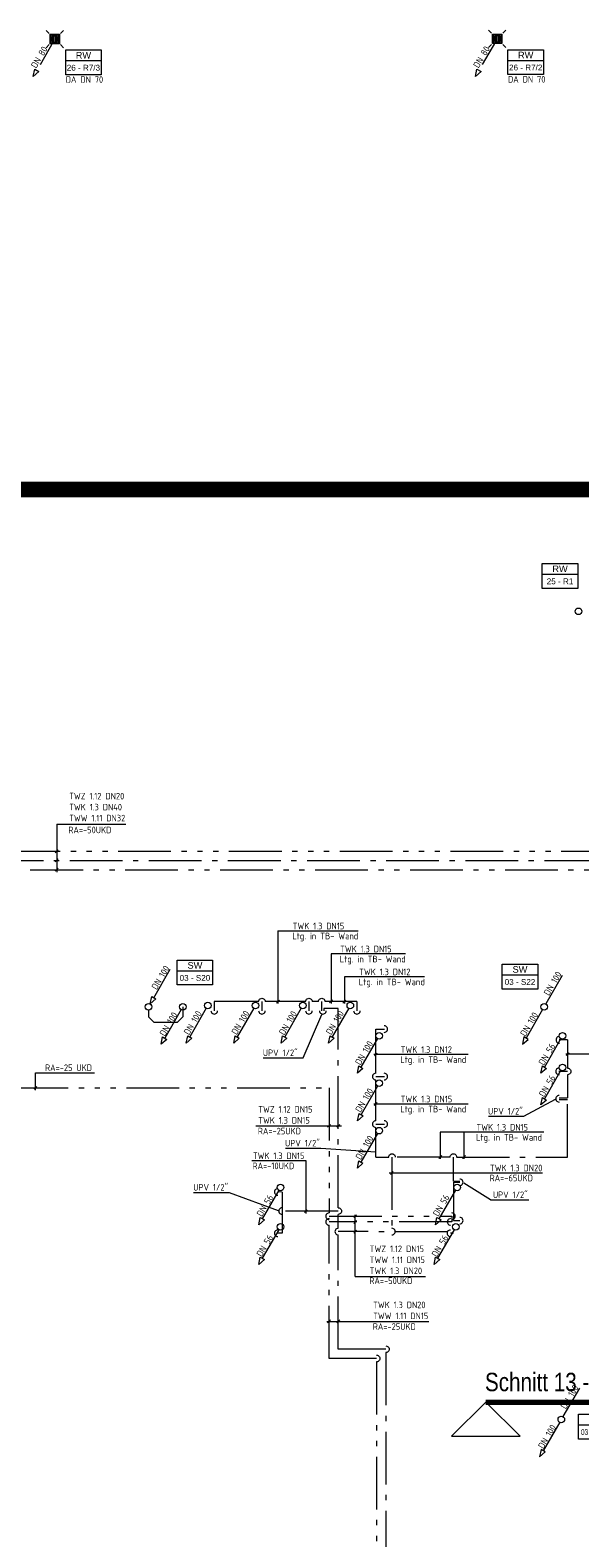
# Model space of a CAD drawing. Header units: metres. Extents: x -5 to 278, y -19 to 180.
# Tile 21 of 59: x 39 to 49, y 101 to 130. Entities that reach past the tile are written whole.
import ezdxf
from ezdxf.enums import TextEntityAlignment as Align

# ---------------------------------------------------------------- set-up
doc = ezdxf.new("R2010")
doc.units = ezdxf.units.M
doc.header["$LTSCALE"] = 0.1
for name, pattern in [('_PGMM_Ge_2Pkt', [16, 10, -2, 0, -2, 0, -2]), ('_PGMM_Ge_3Pkt', [18, 10, -2, 0, -2, 0, -2, 0, -2]), ('_PGMM_Ge_Ku', [6.5, 5, -1.5]), ('_PGMM_Ge_Pkt', [14, 10, -2, 0, -2])]:
    doc.linetypes.add(name, pattern=pattern)
doc.layers.get('0').update_dxf_attribs({"linetype": 'CONTINUOUS', "lineweight": 20})
for name, color, linetype, lineweight in [('A_TWW Bereiter_4', 34, 'CONTINUOUS', 20), ('S_Ablauf', 250, 'CONTINUOUS', 20), ('S_Kaltwasser', 90, '_PGMM_Ge_Pkt', 20), ('S_Regenwasser', 162, '_PGMM_Ge_Ku', 20), ('S_Regenwasser TXT', 162, 'CONTINUOUS', 20), ('S_Schmutzwasser', 34, 'CONTINUOUS', 20), ('S_Schmutzwasser TXT', 34, 'CONTINUOUS', 20), ('S_TXT Strang RW', 140, 'CONTINUOUS', 20), ('S_TXT Strang SW', 30, 'CONTINUOUS', 20), ('S_TXT_W+K+Z', 125, 'CONTINUOUS', 20), ('S_Warmwasser', 10, '_PGMM_Ge_2Pkt', 20), ('S_Zirkulation', 21, '_PGMM_Ge_3Pkt', 20)]:
    doc.layers.add(name, color=color, linetype=linetype, lineweight=lineweight)
doc.layers.add('S_Schnittlinien', color=6, linetype='CONTINUOUS', lineweight=20, plot=False)
doc.styles.add('ACS_ISOCT', font='ISOCT')
doc.styles.add('Arial', font='arial.ttf')
doc.styles.get("Standard").update_dxf_attribs({"font": 'isocp.shx', "height": 0.001})

# ---------------------------------------------------------------- blocks, each defined once
blk = doc.blocks.new('Ablauf')
at = {"color": 0, "linetype": 'ByBlock'}
for p, q in [((-0.105, 0.105), (-0.165, 0.165)), ((-0.09, 0.09), (0.09, 0.09)), ((-0.09, -0.09), (-0.09, 0.09)), ((0.075, 0.075), (-0.075, 0.075)), ((-0.075, 0.075), (-0.075, -0.075)), ((-0.045, 0.075), (-0.045, -0.075)), ((-0.015, -0.075), (-0.015, 0.075)), ((0.015, 0.075), (0.015, -0.075)), ((0.045, -0.075), (0.045, 0.075)), ((0.075, -0.075), (0.075, 0.075)), ((0.09, 0.09), (0.09, -0.09)), ((0.105, 0.105), (0.165, 0.165)), ((-0.105, -0.105), (-0.165, -0.165)), ((0.09, -0.09), (-0.09, -0.09)), ((-0.075, -0.075), (0.075, -0.075)), ((0.105, -0.105), (0.165, -0.165))]:
    blk.add_line(p, q, dxfattribs=at)
blk = doc.blocks.new('*U26')
at = {"color": 0, "linetype": 'ByBlock'}
blk.add_wipeout([(0, 0), (0.671, 0), (0.671, -0.473), (0, -0.473)], dxfattribs=at)
blk.add_lwpolyline([(0, 0), (0.671, 0), (0.671, -0.473), (0, -0.473)], close=True, dxfattribs=at)
blk.add_lwpolyline([(0, -0.203), (0.671, -0.203)], dxfattribs=at)
blk.add_lwpolyline([(0, -0.203), (0.671, -0.203)], dxfattribs=at)
at = {"color": 0, "linetype": 'ByBlock', "insert": (0.336, -0.102), "char_height": 0.125, "width": 0.20598, "attachment_point": 5, "style": 'ACS_ISOCT'}
blk.add_mtext('{\\fArial|b0|i0|c0|p34;SW}', dxfattribs=at)
at = {"color": 0, "linetype": 'ByBlock', "style": 'Arial'}
blk.add_attdef('STRANG_NR.', text='', height=0.11, dxfattribs=at).set_placement((0.336, -0.338), align=Align.MIDDLE_CENTER)
blk = doc.blocks.new('*U27')
at = {"color": 0, "linetype": 'ByBlock'}
blk.add_wipeout([(0, 0), (0.671, 0), (0.671, -0.473), (0, -0.473)], dxfattribs=at)
blk.add_lwpolyline([(0, 0), (0.671, 0), (0.671, -0.473), (0, -0.473)], close=True, dxfattribs=at)
blk.add_lwpolyline([(0, -0.203), (0.671, -0.203)], dxfattribs=at)
blk.add_lwpolyline([(0, -0.203), (0.671, -0.203)], dxfattribs=at)
at = {"color": 0, "linetype": 'ByBlock', "insert": (0.336, -0.102), "char_height": 0.125, "width": 0.20598, "attachment_point": 5, "style": 'ACS_ISOCT'}
blk.add_mtext('{\\fArial|b0|i0|c0|p34;RW}', dxfattribs=at)
at = {"color": 0, "linetype": 'ByBlock', "style": 'Arial'}
blk.add_attdef('STRANG_NR.', text='', height=0.11, dxfattribs=at).set_placement((0.336, -0.338), align=Align.MIDDLE_CENTER)

msp = doc.modelspace()

# ---------------------------------------------------------------- linework, layer by layer
at = {"layer": 'A_TWW Bereiter_4', "const_width": 0.3}
msp.add_lwpolyline([(94.14, 121.061), (-4.238, 121.061), (-4.238, 62.226), (94.14, 62.226)], close=True, dxfattribs=at)
at = {"layer": 'S_Kaltwasser'}
for p, q in [((34.931, 114.025), (52.725, 114.022)), ((42.17, 111.349), (42.17, 111.175)), ((43.01, 111.349), (42.17, 111.349)), ((43.073, 111.349), (43.073, 111.175)), ((43.904, 111.349), (43.135, 111.349)), ((43.966, 111.349), (43.966, 111.175)), ((44.146, 111.349), (44.028, 111.349)), ((44.209, 111.175), (44.209, 111.349)), ((44.875, 111.349), (44.271, 111.349)), ((44.875, 111.349), (44.875, 111.175)), ((44.521, 111.215), (44.251, 111.215)), ((44.251, 111.215), (44.251, 111.175)), ((44.521, 107.437), (44.521, 111.215)), ((45.231, 110.826), (45.395, 110.826)), ((45.231, 109.989), (45.231, 110.826)), ((48.87, 110.623), (48.712, 110.623)), ((48.87, 110.623), (48.87, 110.086)), ((45.231, 109.926), (45.395, 109.926)), ((45.231, 109.089), (45.231, 109.865)), ((48.87, 110.024), (48.706, 110.024)), ((48.87, 109.961), (48.87, 109.526)), ((48.711, 109.526), (48.87, 109.526)), ((48.709, 109.489), (48.87, 109.489)), ((48.87, 108.401), (48.87, 109.489)), ((45.231, 109.026), (45.395, 109.026)), ((45.231, 108.401), (45.231, 108.965)), ((45.231, 108.401), (45.478, 108.401)), ((45.54, 108.401), (45.54, 107.049)), ((46.641, 108.401), (45.603, 108.401)), ((46.704, 107.945), (46.704, 108.401)), ((46.766, 108.401), (48.87, 108.401)), ((46.704, 107.944), (46.825, 107.944)), ((46.704, 107.921), (46.825, 107.921)), ((46.704, 107.921), (46.704, 107.194)), ((43.457, 107.737), (43.375, 107.739)), ((43.457, 107.737), (43.457, 106.956)), ((44.521, 107.375), (43.425, 107.375)), ((44.521, 107.049), (44.521, 107.312)), ((43.457, 106.956), (43.375, 106.956)), ((46.591, 106.983), (44.521, 106.986)), ((46.704, 106.954), (46.65, 106.954)), ((46.704, 107.194), (46.825, 107.194)), ((44.521, 104.755), (44.521, 106.924)), ((45.424, 104.755), (44.521, 104.755)), ((45.423, 104.692), (45.424, 97.306))]:
    msp.add_line(p, q, dxfattribs=at)
at = {"layer": 'S_Kaltwasser', "linetype": 'Continuous', "extrusion": (0, 0, -1)}
for centre, major_axis, start_param, end_param in [((43.073, 111.349), (-0.0442, -0.0442), 0.781775, 3.939203), ((43.966, 111.349), (-0.0442, -0.0442), 0.781775, 3.939203), ((44.209, 111.349), (-0.0442, -0.0442), 0.781775, 3.939203), ((48.87, 110.024), (0.0625, 0), 4.708766, 7.866194), ((45.54, 108.401), (-0.0442, -0.0442), 0.781775, 3.939203), ((46.704, 108.401), (-0.0442, -0.0442), 0.781775, 3.939203), ((44.522, 107.375), (0.0625, 0), 4.708766, 7.866194), ((45.424, 104.755), (-0.0442, 0.0442), 0.781775, 3.939203)]:
    msp.add_ellipse(centre, major_axis=major_axis, ratio=1, start_param=start_param, end_param=end_param, dxfattribs=at)
at = {"layer": 'S_Kaltwasser', "linetype": 'Continuous'}
for centre, major_axis in [((42.17, 111.175), (0, -0.0625)), ((43.073, 111.175), (0, -0.0625)), ((43.966, 111.175), (0, -0.0625)), ((44.229, 111.175), (0, -0.0625)), ((44.875, 111.175), (0, -0.0625)), ((45.395, 110.826), (0.0625, 0)), ((48.712, 110.623), (-0.0625, 0)), ((48.706, 110.024), (-0.0625, 0)), ((45.231, 109.926), (-0.0625, 0)), ((45.395, 109.926), (0.0625, 0)), ((48.708, 109.506), (-0.0625, 0)), ((45.231, 109.026), (-0.0625, 0)), ((45.395, 109.026), (0.0625, 0)), ((43.375, 107.739), (-0.0625, 0)), ((46.825, 107.921), (0.0625, 0)), ((43.457, 107.375), (-0.0625, 0)), ((46.675, 107.277), (0.0625, 0)), ((46.825, 107.194), (0.0625, 0)), ((43.375, 106.956), (-0.0625, 0)), ((44.521, 106.986), (-0.0625, 0)), ((45.54, 106.986), (0.0625, 0)), ((46.646, 106.954), (-0.0625, 0))]:
    msp.add_ellipse(centre, major_axis=major_axis, ratio=1, start_param=4.708766, end_param=7.866194, dxfattribs=at)
at = {"layer": 'S_Regenwasser'}
for p, q in [((39.117, 129.549), (38.805, 129.007)), ((47.502, 129.552), (47.19, 129.011)), ((38.737, 128.89), (38.766, 129.03)), ((38.844, 128.985), (38.737, 128.89)), ((38.766, 129.03), (38.844, 128.985)), ((47.122, 128.894), (47.151, 129.034)), ((47.229, 128.989), (47.122, 128.894)), ((47.151, 129.034), (47.229, 128.989))]:
    msp.add_line(p, q, dxfattribs=at)
at = {"layer": 'S_Regenwasser', "linetype": 'Continuous'}
for centre in [(39.148, 129.603), (47.534, 129.607), (49.078, 118.75)]:
    msp.add_ellipse(centre, major_axis=(0, 0.0625), ratio=1, start_param=-1.570796, end_param=4.712389, dxfattribs=at)
at = {"layer": 'S_Schmutzwasser'}
for p, q in [((41.025, 111.421), (41.337, 111.962)), ((48.769, 111.845), (48.456, 111.304)), ((40.957, 111.304), (40.986, 111.444)), ((41.064, 111.399), (40.957, 111.304)), ((40.986, 111.444), (41.064, 111.399)), ((41.575, 111.25), (41.575, 111.06)), ((40.926, 111.189), (40.926, 111.06)), ((41.026, 110.96), (40.926, 111.06)), ((41.026, 110.96), (41.475, 110.96)), ((41.544, 111.196), (41.231, 110.655)), ((41.475, 110.96), (41.575, 111.06)), ((42.019, 111.221), (41.706, 110.68)), ((42.919, 111.221), (42.606, 110.68)), ((43.819, 111.221), (43.506, 110.68)), ((44.719, 111.221), (44.406, 110.68)), ((48.394, 111.196), (48.081, 110.655)), ((41.164, 110.538), (41.192, 110.677)), ((41.192, 110.677), (41.27, 110.632)), ((41.639, 110.563), (41.667, 110.702)), ((41.745, 110.657), (41.639, 110.563)), ((41.667, 110.702), (41.745, 110.657)), ((42.539, 110.563), (42.567, 110.702)), ((42.645, 110.657), (42.539, 110.563)), ((42.567, 110.702), (42.645, 110.657)), ((43.439, 110.563), (43.467, 110.702)), ((43.545, 110.657), (43.439, 110.563)), ((43.467, 110.702), (43.545, 110.657)), ((44.339, 110.563), (44.367, 110.702)), ((44.445, 110.657), (44.339, 110.563)), ((44.367, 110.702), (44.445, 110.657)), ((48.042, 110.677), (48.014, 110.538)), ((48.12, 110.632), (48.042, 110.677)), ((41.27, 110.632), (41.164, 110.538)), ((45.264, 110.646), (44.951, 110.105)), ((48.014, 110.538), (48.12, 110.632)), ((48.744, 110.646), (48.431, 110.105)), ((44.884, 109.988), (44.912, 110.127)), ((44.912, 110.127), (44.99, 110.082)), ((48.364, 109.988), (48.392, 110.127)), ((48.392, 110.127), (48.47, 110.082)), ((44.99, 110.082), (44.884, 109.988)), ((48.47, 110.082), (48.364, 109.988)), ((48.744, 110.046), (48.431, 109.505)), ((45.267, 109.746), (44.955, 109.205)), ((48.364, 109.388), (48.392, 109.527)), ((48.392, 109.527), (48.47, 109.482)), ((44.887, 109.088), (44.916, 109.227)), ((44.916, 109.227), (44.994, 109.182)), ((48.47, 109.482), (48.364, 109.388)), ((44.994, 109.182), (44.887, 109.088)), ((45.264, 108.846), (44.951, 108.305)), ((44.884, 108.188), (44.912, 108.327)), ((44.99, 108.282), (44.884, 108.188)), ((44.912, 108.327), (44.99, 108.282)), ((43.394, 107.771), (43.081, 107.23)), ((46.744, 107.771), (46.431, 107.23)), ((43.014, 107.113), (43.042, 107.252)), ((43.042, 107.252), (43.12, 107.207)), ((46.364, 107.113), (46.392, 107.252)), ((46.392, 107.252), (46.47, 107.207)), ((43.12, 107.207), (43.014, 107.113)), ((43.394, 107.021), (43.081, 106.48)), ((46.47, 107.207), (46.364, 107.113)), ((46.719, 107.021), (46.406, 106.48)), ((43.014, 106.363), (43.042, 106.502)), ((43.12, 106.457), (43.014, 106.363)), ((43.042, 106.502), (43.12, 106.457)), ((46.339, 106.363), (46.367, 106.502)), ((46.445, 106.457), (46.339, 106.363)), ((46.367, 106.502), (46.445, 106.457)), ((49.094, 104.02), (48.781, 103.479)), ((48.719, 103.371), (48.406, 102.83)), ((48.367, 102.852), (48.339, 102.713)), ((48.339, 102.713), (48.445, 102.807)), ((48.445, 102.807), (48.367, 102.852))]:
    msp.add_line(p, q, dxfattribs=at)
at = {"layer": 'S_Schmutzwasser', "linetype": 'Continuous'}
for centre in [(40.926, 111.25), (41.575, 111.25), (42.05, 111.275), (42.95, 111.275), (43.85, 111.275), (44.75, 111.275), (48.425, 111.25), (45.295, 110.7), (48.775, 110.7), (48.775, 110.1), (45.298, 109.8), (45.295, 108.9), (43.425, 107.825), (46.775, 107.825), (43.425, 107.075), (46.75, 107.075), (48.75, 103.425)]:
    msp.add_ellipse(centre, major_axis=(0, 0.0625), ratio=1, start_param=-1.570796, end_param=4.712389, dxfattribs=at)
at = {"layer": 'S_Schnittlinien'}
for p, q in [((47.319, 103.75), (46.668, 103.104)), ((47.319, 103.75), (47.969, 103.104)), ((46.668, 103.104), (47.969, 103.104))]:
    msp.add_line(p, q, dxfattribs=at)
at = {"layer": 'S_Schnittlinien', "const_width": 0.1}
msp.add_lwpolyline([(47.319, 103.75), (52.514, 103.75)], dxfattribs=at)
at = {"layer": 'S_Schnittlinien'}
msp.add_solid([(47.319, 103.75), (46.668, 103.104), (47.969, 103.104), (47.319, 103.75)], dxfattribs=at)
at = {"layer": 'S_TXT_W+K+Z'}
for p, q in [((39.183, 114.715), (40.491, 114.715)), ((39.183, 114.715), (39.183, 113.802)), ((39.154, 114.172), (39.212, 114.228)), ((39.154, 113.996), (39.212, 114.053)), ((39.154, 113.822), (39.212, 113.878)), ((43.378, 112.688), (43.378, 111.309)), ((44.897, 112.687), (43.378, 112.687)), ((45.796, 112.251), (44.384, 112.251)), ((44.384, 112.251), (44.384, 111.31)), ((46.157, 111.817), (44.638, 111.817)), ((44.638, 111.817), (44.638, 111.31)), ((43.351, 111.32), (43.405, 111.375)), ((44.357, 111.325), (44.411, 111.379)), ((44.611, 111.321), (44.665, 111.376)), ((43.859, 110.283), (44.207, 111.103)), ((45.206, 110.318), (45.26, 110.372)), ((48.843, 110.325), (48.898, 110.379)), ((43.099, 110.283), (43.859, 110.283)), ((46.982, 110.344), (45.198, 110.344)), ((50.619, 110.351), (48.836, 110.351)), ((38.782, 109.999), (39.898, 109.999)), ((38.782, 109.67), (38.782, 109.999)), ((38.755, 109.686), (38.809, 109.74)), ((46.982, 109.405), (45.198, 109.405)), ((45.204, 109.378), (45.258, 109.433)), ((48.04, 109.174), (48.639, 109.501)), ((42.957, 108.99), (44.581, 108.99)), ((44.319, 108.965), (44.374, 109.02)), ((44.494, 108.965), (44.549, 109.02)), ((47.367, 109.174), (48.04, 109.174)), ((48.418, 108.87), (46.456, 108.87)), ((46.456, 108.87), (46.456, 108.367)), ((46.907, 108.367), (46.907, 108.87)), ((43.519, 108.568), (44.193, 108.568)), ((44.193, 108.568), (45.231, 108.501)), ((46.429, 108.373), (46.483, 108.428)), ((46.88, 108.373), (46.934, 108.428)), ((42.882, 108.334), (43.906, 108.334)), ((43.906, 108.334), (43.906, 107.33)), ((48.393, 108.094), (45.486, 108.094)), ((45.51, 108.069), (45.564, 108.123)), ((47.408, 107.59), (46.905, 107.905)), ((41.779, 107.73), (42.452, 107.73)), ((42.452, 107.73), (43.383, 107.387)), ((47.408, 107.59), (48.133, 107.59)), ((43.879, 107.347), (43.933, 107.402)), ((44.816, 107.251), (44.87, 107.305)), ((44.843, 106.134), (44.843, 107.302)), ((44.816, 107.143), (44.87, 107.198)), ((44.816, 106.959), (44.87, 107.014)), ((44.843, 106.134), (46.178, 106.134)), ((44.307, 105.283), (46.236, 105.283)), ((44.319, 105.256), (44.374, 105.31)), ((44.494, 105.256), (44.549, 105.31))]:
    msp.add_line(p, q, dxfattribs=at)
at = {"layer": 'S_Warmwasser'}
for p, q in [((35.083, 113.85), (52.577, 113.85)), ((46.675, 107.17), (44.346, 107.17)), ((44.346, 104.58), (44.346, 107.108)), ((45.249, 104.58), (44.346, 104.58)), ((45.248, 104.517), (45.249, 97.177))]:
    msp.add_line(p, q, dxfattribs=at)
at = {"layer": 'S_Warmwasser', "linetype": 'Continuous'}
for centre in [(44.346, 107.17), (46.65, 107.17)]:
    msp.add_ellipse(centre, major_axis=(-0.0625, 0), ratio=1, start_param=4.708766, end_param=7.866194, dxfattribs=at)
at = {"layer": 'S_Warmwasser', "linetype": 'Continuous', "extrusion": (0, 0, -1)}
msp.add_ellipse((45.249, 104.58), major_axis=(-0.0442, 0.0442), ratio=1, start_param=0.781775, end_param=3.939203, dxfattribs=at)
at = {"layer": 'S_Zirkulation'}
for p, q in [((34.05, 114.2), (75.372, 114.2)), ((32.104, 109.713), (44.346, 109.713)), ((44.346, 109.713), (44.346, 107.34)), ((44.346, 107.278), (46.675, 107.278)), ((46.675, 107.276), (46.675, 107.17))]:
    msp.add_line(p, q, dxfattribs=at)
at = {"layer": 'S_Zirkulation', "linetype": 'Continuous'}
msp.add_ellipse((44.346, 107.278), major_axis=(-0.0625, 0), ratio=1, start_param=4.708766, end_param=7.866194, dxfattribs=at)

# ---------------------------------------------------------------- block references
at = {"layer": 'S_Ablauf'}
for p in [(39.148, 129.603), (47.534, 129.607)]:
    msp.add_blockref('Ablauf', p, dxfattribs=at)

# ---------------------------------------------------------------- texts
at = {"layer": 'S_Regenwasser TXT', "lineweight": -3}
for p in [(38.794, 129.038), (47.18, 129.042)]:
    msp.add_text('DN 80', height=0.125, rotation=59.2913, dxfattribs=at).set_placement(p)
at = {"layer": 'S_Schmutzwasser TXT'}
for s, p in [('DN 100', (41.079, 111.562)), ('DN 100', (48.515, 111.45)), ('DN 100', (41.692, 110.704)), ('DN 100', (42.595, 110.708)), ('DN 100', (43.496, 110.701)), ('DN 100', (44.387, 110.707)), ('DN 100', (41.233, 110.68)), ('DN 100', (48.07, 110.677)), ('DN 100', (44.94, 110.133)), ('DN 56', (48.418, 110.128)), ('DN 56', (48.423, 109.528)), ('DN 100', (44.944, 109.236)), ('DN 100', (44.947, 108.338)), ('DN 56', (43.073, 107.259)), ('DN 56', (46.414, 107.262)), ('DN 56', (43.069, 106.498)), ('DN 56', (46.391, 106.494)), ('DN 100', (48.835, 103.609)), ('DN 100', (48.409, 102.856))]:
    msp.add_text(s, height=0.125, rotation=59.2913, dxfattribs=at).set_placement(p)
at = {"layer": 'S_Schnittlinien', "style": 'Arial', "width": 0.8}
msp.add_text('Schnitt 13 - 13', height=0.35, dxfattribs=at).set_placement((47.303, 103.959))
at = {"layer": 'S_TXT_W+K+Z'}
for s, p in [('RA=-50UKD', (39.404, 114.541)), ('Ltg. in TB- Wand', (43.65, 112.529)), ('Ltg. in TB- Wand', (44.55, 112.092)), ('Ltg. in TB- Wand', (44.911, 111.659)), ('UPV 1/2"', (43.092, 110.315)), ('RA=-25 UKD', (38.963, 110.032)), ('Ltg. in TB- Wand', (45.698, 110.186)), ('Ltg. in TB- Wand', (45.698, 109.247)), ('UPV 1/2"', (47.36, 109.206)), ('RA=-25UKD', (42.997, 108.83)), ('UPV 1/2"', (43.512, 108.601)), ('Ltg. in TB- Wand', (47.134, 108.711)), ('RA=-10UKD', (42.896, 108.17)), ('UPV 1/2"', (41.772, 107.763)), ('RA=-65UKD', (47.391, 107.94)), ('UPV 1/2"', (47.453, 107.622)), ('RA=-50UKD', (45.111, 105.992)), ('RA=-25UKD', (45.176, 105.123))]:
    msp.add_text(s, height=0.125, dxfattribs=at).set_placement(p)
at = {"layer": 'S_TXT_W+K+Z', "char_height": 0.125, "width": 13.51068, "attachment_point": 1}
for s, insert in [('TWZ 1.12 DN20\\PTWK 1.3 DN40\\PTWW 1.11 DN32', (39.419, 115.307)), ('TWK 1.3 DN15', (43.657, 112.844)), ('TWK 1.3 DN15', (44.556, 112.408)), ('TWK 1.3 DN12', (44.917, 111.974)), ('TWK 1.3 DN12', (45.704, 110.501)), ('TWK 1.3 DN15', (45.704, 109.562)), ('TWZ 1.12 DN15\\PTWK 1.3 DN15', (43.004, 109.367)), ('TWK 1.3 DN15', (47.141, 109.027)), ('TWK 1.3 DN15', (42.902, 108.486)), ('TWK 1.3 DN20', (47.397, 108.255)), ('TWZ 1.12 DN15\\PTWW 1.11 DN15\\PTWK 1.3 DN20', (45.117, 106.722)), ('TWK 1.3 DN20\\PTWW 1.11 DN15', (45.182, 105.659))]:
    msp.add_mtext(s, dxfattribs=dict(at, insert=insert))

# ---------------------------------------------------------------- next in the draw order: block references
at = {"layer": 'S_TXT Strang RW'}
for p, values in [((39.354, 129.397), {'STRANG_NR.': '26 - R7/3'}), ((47.739, 129.401), {'STRANG_NR.': '26 - R7/2'}), ((48.39, 119.657), {'STRANG_NR.': '25 - R1'})]:
    msp.add_blockref('*U27', p, dxfattribs=at).add_auto_attribs(values)
at = {"layer": 'S_TXT Strang SW', "lineweight": -3}
for p, values in [((41.468, 112.136), {'STRANG_NR.': '03 - S20'}), ((47.631, 112.059), {'STRANG_NR.': '03 - S22'}), ((49.076, 103.523), {'STRANG_NR.': '03 - S25'})]:
    msp.add_blockref('*U26', p, dxfattribs=at).add_auto_attribs(values)

# ---------------------------------------------------------------- next in the draw order: texts
at = {"layer": 'S_TXT Strang RW'}
for p in [(39.354, 128.773), (47.739, 128.777)]:
    msp.add_text('DA DN 70', height=0.125, dxfattribs=at).set_placement(p)

doc.saveas('drawing.dxf')
